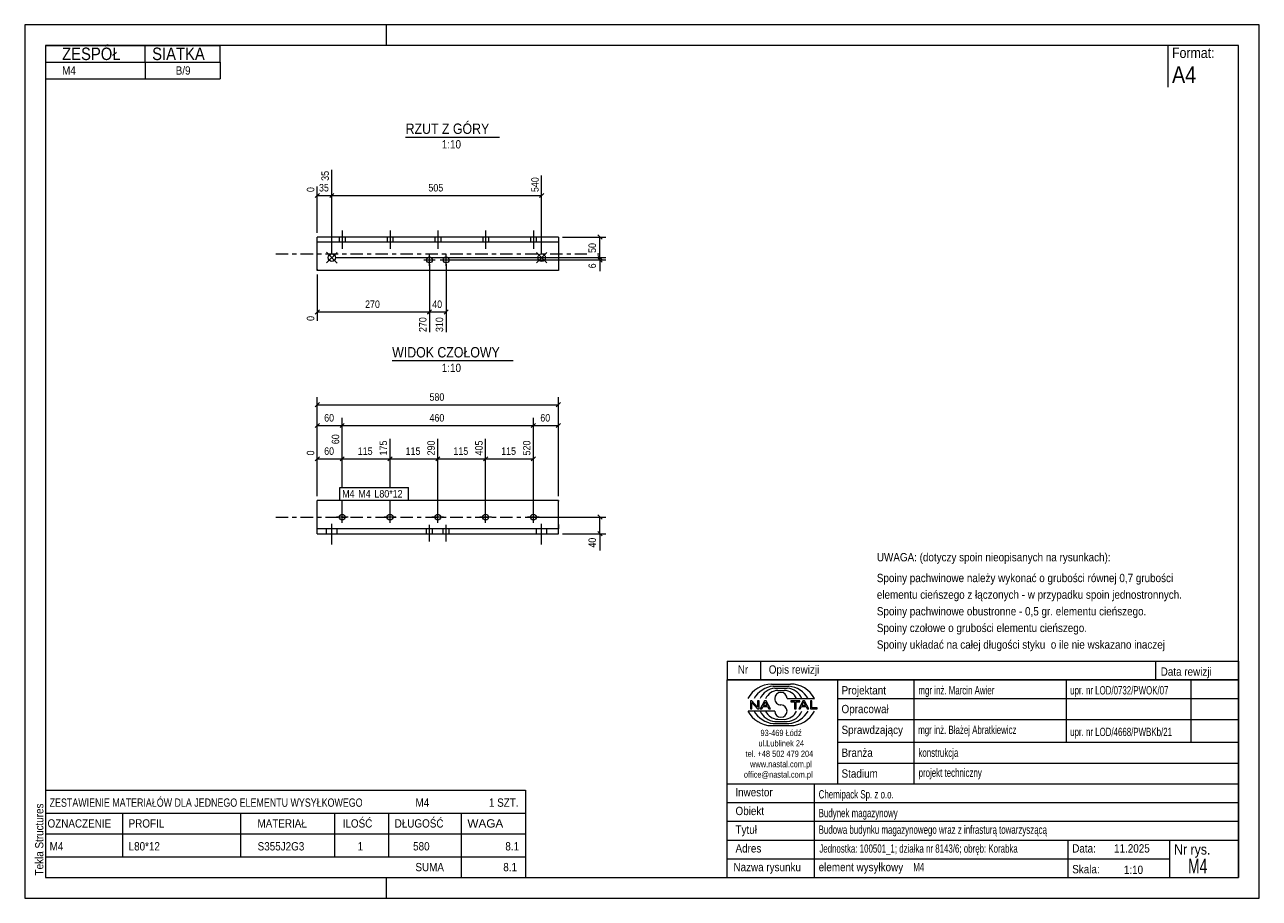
# Model space of a CAD drawing. Header units: millimetres. Extents: x 0 to 297, y 0 to 210.
import ezdxf

# ---------------------------------------------------------------- set-up
doc = ezdxf.new("R2010")
doc.units = ezdxf.units.MM
for name, pattern in [('XKITLINE00', [0]), ('XKITLINE01', [4, 1, -1, 1, -1]), ('XKITLINE03', [6, 3, -1, 1, -1])]:
    doc.linetypes.add(name, pattern=pattern)
for name, color, linetype, lineweight in [('Arkusz rysunku', 3, 'Continuous', 0), ('Element', 2, 'Continuous', 0), ('Inny typ obiektu', 7, 'Continuous', 0), ('Wymiar', 4, 'Continuous', 0), ('Znak elementu', 2, 'Continuous', 0), ('Śruba', 3, 'Continuous', 0)]:
    doc.layers.add(name, color=color, linetype=linetype, lineweight=lineweight)
doc.styles.add('ARIAL', font='ARIAL.TTF')

msp = doc.modelspace()

# ---------------------------------------------------------------- linework, layer by layer
at = {"layer": 'Arkusz rysunku', "linetype": 'XKITLINE00', "lineweight": 0}
for p, q in [((297, 210), (0, 210)), ((0, 210), (0, 0)), ((87, 205), (87, 210)), ((297, 0), (297, 210)), ((292, 205), (5, 205)), ((5, 205), (5, 5)), ((292, 5), (292, 205)), ((5, 5), (292, 5)), ((87, 0), (87, 5)), ((0, 0), (297, 0))]:
    msp.add_line(p, q, dxfattribs=at)
at = {"layer": 'Element', "linetype": 'XKITLINE00', "lineweight": 0}
for p, q in [((70.38, 150.99), (70.38, 158.95)), ((128.38, 158.95), (70.38, 158.95)), ((128.38, 157.75), (70.38, 157.75)), ((128.38, 158.95), (128.38, 150.95)), ((70.38, 150.95), (70.38, 150.99)), ((128.38, 150.95), (70.38, 150.95)), ((70.38, 87.64), (70.38, 95.64)), ((128.38, 95.64), (70.38, 95.64)), ((128.38, 95.61), (128.38, 95.64)), ((128.38, 95.61), (128.38, 95.5)), ((128.38, 87.64), (128.38, 95.5)), ((128.38, 88.84), (70.38, 88.84)), ((70.38, 87.64), (128.38, 87.64))]:
    msp.add_line(p, q, dxfattribs=at)
at = {"layer": 'Element', "linetype": 'XKITLINE03', "lineweight": 0}
for p, q in [((60.38, 154.95), (135.26, 154.95)), ((137.78, 154.95), (138.38, 154.95)), ((60.38, 91.64), (138.38, 91.64))]:
    msp.add_line(p, q, dxfattribs=at)
at = {"layer": 'Element', "linetype": 'XKITLINE01', "lineweight": 0}
for p, q in [((70.38, 151.26), (70.38, 150.99)), ((128.38, 95.64), (128.38, 95.61)), ((128.38, 89.84), (128.38, 88.34))]:
    msp.add_line(p, q, dxfattribs=at)
at = {"layer": 'Inny typ obiektu', "linetype": 'XKITLINE00', "lineweight": 0}
for p, q in [((5, 205), (47, 205)), ((5, 205), (5, 201)), ((29, 201), (29, 205)), ((47, 201), (47, 205)), ((275, 205), (275, 195)), ((5, 201), (47, 201)), ((5, 201), (5, 197)), ((29, 201), (29, 197)), ((47, 201), (47, 197)), ((5, 197), (47, 197)), ((91.64, 183), (114.24, 183)), ((88.4, 129.26), (117.48, 129.26)), ((169, 57), (169, 52.5)), ((169, 57), (292, 57)), ((177, 57), (177, 52.5)), ((272, 57), (272, 52.5)), ((292, 57), (292, 52.5)), ((292, 52.5), (169, 52.5)), ((169, 5), (169, 52.5)), ((169, 52.5), (292, 52.5)), ((179.62, 51.49), (184.23, 51.5)), ((180.07, 50.99), (183.86, 51)), ((180.46, 50.49), (183.45, 50.49)), ((195.5, 52.5), (195.5, 27.5)), ((214, 27.5), (214, 52.5)), ((250.5, 52.5), (250.5, 37.5)), ((280.5, 52.5), (280.5, 37.5)), ((292, 52.5), (292, 5)), ((181.2, 49.98), (182.73, 49.99)), ((183.42, 47.99), (189.98, 47.99)), ((195.5, 48), (292, 48)), ((180.43, 45.01), (174, 45.01)), ((174.93, 47.44), (174.57, 47.44)), ((174.57, 47.44), (174.57, 45.56)), ((174.57, 45.56), (174.9, 45.56)), ((174.9, 47.04), (176.29, 45.56)), ((174.9, 45.56), (174.9, 47.04)), ((176.31, 45.96), (174.93, 47.44)), ((176.29, 45.56), (176.65, 45.56)), ((176.65, 47.44), (176.31, 47.44)), ((176.31, 47.44), (176.31, 45.96)), ((176.65, 45.56), (176.65, 47.44)), ((177.96, 47.44), (176.94, 45.56)), ((176.94, 45.56), (177.31, 45.56)), ((177.31, 45.56), (177.61, 46.13)), ((177.61, 46.13), (178.71, 46.13)), ((177.71, 46.33), (178.14, 47.24)), ((178.6, 46.33), (177.71, 46.33)), ((178.33, 47.44), (177.96, 47.44)), ((178.14, 47.24), (178.6, 46.33)), ((179.41, 45.56), (178.33, 47.44)), ((178.71, 46.13), (179.02, 45.56)), ((179.02, 45.56), (179.41, 45.56)), ((186.43, 47.44), (184.34, 47.44)), ((184.34, 47.44), (184.34, 47.22)), ((184.34, 47.22), (185.21, 47.22)), ((185.21, 47.22), (185.21, 45.56)), ((185.21, 45.56), (185.56, 45.56)), ((185.56, 45.56), (185.56, 47.22)), ((185.56, 47.22), (186.43, 47.22)), ((187.21, 47.44), (186.2, 45.56)), ((186.2, 45.56), (186.57, 45.56)), ((186.43, 47.22), (186.43, 47.44)), ((186.57, 45.56), (186.86, 46.13)), ((186.86, 46.13), (187.96, 46.13)), ((186.96, 46.33), (187.39, 47.24)), ((187.86, 46.33), (186.96, 46.33)), ((187.59, 47.44), (187.21, 47.44)), ((187.4, 47.24), (187.39, 47.24)), ((187.4, 47.24), (187.86, 46.33)), ((188.67, 45.56), (187.59, 47.44)), ((187.96, 46.13), (188.27, 45.56)), ((188.27, 45.56), (188.67, 45.56)), ((189.36, 47.44), (189.01, 47.44)), ((189.01, 47.44), (189.01, 45.56)), ((189.01, 45.56), (190.66, 45.56)), ((189.36, 45.78), (189.36, 47.44)), ((190.66, 45.78), (189.36, 45.78)), ((190.66, 45.56), (190.66, 45.78)), ((180.07, 42.01), (183.86, 42)), ((180.46, 42.51), (183.45, 42.51)), ((181.2, 43.02), (182.73, 43.01)), ((195.5, 43), (292, 43)), ((179.62, 41.51), (184.23, 41.5)), ((195.5, 37.5), (292, 37.5)), ((195.5, 32.5), (292, 32.5)), ((169, 27.5), (292, 27.5)), ((190, 5), (190, 27.5)), ((5, 26), (5, 20.5)), ((5, 26), (120.5, 26)), ((120.5, 26), (120.5, 20.5)), ((169, 23), (292, 23)), ((5, 20.5), (5, 15.5)), ((5, 20.5), (120.5, 20.5)), ((23.5, 20.5), (23.5, 15.5)), ((52, 15.5), (52, 20.5)), ((74.5, 20.5), (74.5, 15.5)), ((87.5, 20.5), (87.5, 15.5)), ((105, 20.5), (105, 15.5)), ((120.5, 20.5), (120.5, 15.5)), ((169, 18.5), (292, 18.5)), ((5, 15.5), (120.5, 15.5)), ((5, 15.5), (5, 10)), ((23.5, 15.5), (23.5, 10)), ((52, 10), (52, 15.5)), ((74.5, 15.5), (74.5, 10)), ((87.5, 15.5), (87.5, 10)), ((105, 15.5), (105, 10)), ((120.5, 15.5), (120.5, 10)), ((169, 14), (292, 14)), ((251, 5), (251, 14)), ((275.5, 5), (275.5, 14)), ((5, 10), (5, 5)), ((5, 10), (120.5, 10)), ((105, 10), (105, 5)), ((120.5, 10), (120.5, 5)), ((169, 9.5), (275.5, 9.5)), ((5, 5), (120.5, 5)), ((169, 5), (292, 5))]:
    msp.add_line(p, q, dxfattribs=at)
for centre, radius, start, end in [((179.72, 45.08), 6.42, 90.8317, 153.0136), ((180.67, 45), 6.02, 95.7347, 150.2266), ((183.22, 46.41), 4.08, 22.7023, 86.7527), ((183.24, 44.98), 6.04, 29.8256, 84.1252), ((184.25, 45.07), 6.43, 27.0191, 90.199), ((180.7, 46.42), 4.07, 93.3428, 157.3393), ((181.33, 46.6), 3.38, 92.229, 155.8008), ((181.92, 47.99), 1.49, 0.0741, 179.9259), ((181.92, 47.99), 1.49, 179.9259, 270), ((182.59, 46.6), 3.39, 24.2351, 87.5913), ((179.72, 47.92), 6.42, 206.9864, 269.1683), ((180.67, 48), 6.02, 209.7734, 264.2653), ((180.7, 46.58), 4.07, 202.6607, 266.6572), ((181.33, 46.4), 3.38, 204.1992, 267.771), ((181.92, 45.01), 1.49, 180.0741, 359.9259), ((181.92, 45), 1.49, 0.0741, 90), ((182.59, 46.4), 3.39, 272.4087, 335.7649), ((183.22, 46.59), 4.08, 273.2473, 337.2977), ((183.24, 48.02), 6.04, 275.8748, 330.1744), ((184.25, 47.93), 6.43, 269.801, 332.9809)]:
    msp.add_arc(centre, radius, start, end, dxfattribs=at)
at = {"layer": 'Wymiar', "linetype": 'XKITLINE00', "lineweight": 0}
for p, q in [((73.89, 155), (73.89, 175.14)), ((73.89, 155), (73.89, 175.14)), ((124.36, 155), (124.36, 173.78)), ((70.89, 169.46), (69.87, 168.44)), ((70.38, 159.95), (70.38, 171.1)), ((74.4, 169.46), (73.38, 168.44)), ((74.4, 169.46), (73.38, 168.44)), ((124.87, 169.46), (123.85, 168.44)), ((70.38, 168.95), (73.89, 168.95)), ((73.89, 168.95), (124.36, 168.95)), ((129.38, 158.95), (139.82, 158.95)), ((137.87, 159.46), (138.89, 158.44)), ((138.38, 154), (138.38, 158.95)), ((137.87, 154.51), (138.89, 153.49)), ((137.87, 154.51), (138.89, 153.49)), ((74.89, 154), (139.82, 154)), ((74.89, 154), (139.82, 154)), ((97.38, 152.45), (97.38, 136.12)), ((97.38, 152.45), (97.38, 136.12)), ((101.38, 152.45), (101.38, 136.12)), ((102.38, 153.45), (139.82, 153.45)), ((137.87, 153.96), (138.89, 152.94)), ((138.38, 153.45), (138.38, 154)), ((138.38, 153.45), (138.38, 150.76)), ((138.38, 153.45), (138.38, 150.76)), ((70.38, 149.95), (70.38, 138.79)), ((70.89, 141.46), (69.87, 140.44)), ((70.38, 140.95), (97.38, 140.95)), ((97.89, 141.46), (96.87, 140.44)), ((97.89, 141.46), (96.92, 140.49)), ((97.38, 140.95), (101.38, 140.95)), ((101.89, 141.46), (100.87, 140.44)), ((70.89, 119.15), (69.87, 118.14)), ((70.38, 96.64), (70.38, 120.5)), ((128.89, 119.15), (127.87, 118.14)), ((128.38, 96.64), (128.38, 120.5)), ((70.38, 118.64), (128.38, 118.64)), ((70.89, 114.15), (69.87, 113.14)), ((70.38, 96.64), (70.38, 115.5)), ((70.38, 113.64), (76.38, 113.64)), ((76.89, 114.15), (75.87, 113.14)), ((76.89, 114.15), (75.87, 113.14)), ((76.38, 98.74), (76.38, 115.5)), ((76.38, 98.74), (76.38, 115.5)), ((76.38, 113.64), (122.38, 113.64)), ((122.89, 114.15), (121.87, 113.14)), ((122.89, 114.15), (121.87, 113.14)), ((122.38, 92.64), (122.38, 115.5)), ((122.38, 92.64), (122.38, 115.5)), ((122.38, 113.64), (128.38, 113.64)), ((128.89, 114.15), (127.87, 113.14)), ((128.38, 96.64), (128.38, 115.5)), ((76.38, 98.74), (76.38, 111.83)), ((76.38, 98.74), (76.38, 111.83)), ((87.88, 98.74), (87.88, 110.47)), ((87.88, 98.74), (87.88, 110.47)), ((99.38, 92.64), (99.38, 110.47)), ((99.38, 92.64), (99.38, 110.47)), ((110.88, 92.64), (110.88, 110.47)), ((110.88, 92.64), (110.88, 110.47)), ((122.38, 92.64), (122.38, 110.47)), ((70.38, 96.64), (70.38, 107.8)), ((70.89, 106.15), (69.87, 105.14)), ((70.38, 105.64), (76.38, 105.64)), ((76.89, 106.15), (75.87, 105.14)), ((76.89, 106.15), (75.87, 105.14)), ((76.38, 105.64), (87.88, 105.64)), ((88.39, 106.15), (87.37, 105.14)), ((88.39, 106.15), (87.37, 105.14)), ((87.88, 105.64), (99.38, 105.64)), ((99.89, 106.15), (98.87, 105.14)), ((99.89, 106.15), (98.87, 105.14)), ((99.38, 105.64), (110.88, 105.64)), ((111.39, 106.15), (110.37, 105.14)), ((111.39, 106.15), (110.37, 105.14)), ((110.88, 105.64), (122.38, 105.64)), ((122.89, 106.15), (121.87, 105.14)), ((76.38, 92.64), (76.38, 95.74)), ((76.38, 92.64), (76.38, 95.74)), ((76.38, 92.64), (76.38, 95.74)), ((76.38, 92.64), (76.38, 95.74)), ((87.88, 92.64), (87.88, 95.74)), ((87.88, 92.64), (87.88, 95.74)), ((137.87, 92.15), (138.89, 91.14)), ((123.38, 91.64), (139.82, 91.64)), ((138.38, 87.64), (138.38, 91.64)), ((129.38, 87.64), (139.82, 87.64)), ((137.87, 88.15), (138.89, 87.14)), ((138.38, 87.64), (138.38, 83.62)), ((138.38, 87.64), (138.38, 83.62))]:
    msp.add_line(p, q, dxfattribs=at)
at = {"layer": 'Znak elementu', "linetype": 'XKITLINE00', "lineweight": 0}
for p, q in [((75.78, 98.74), (92.34, 98.74)), ((75.78, 95.74), (75.78, 98.74)), ((92.34, 95.74), (92.34, 98.74)), ((75.78, 95.74), (92.34, 95.74))]:
    msp.add_line(p, q, dxfattribs=at)
at = {"layer": 'Śruba', "linetype": 'XKITLINE00', "lineweight": 0}
for p, q in [((76.38, 160.55), (76.38, 156.15)), ((87.88, 160.55), (87.88, 156.15)), ((99.38, 160.55), (99.38, 156.15)), ((110.88, 160.55), (110.88, 156.15)), ((122.38, 160.55), (122.38, 156.15)), ((75.68, 158.95), (75.68, 157.75)), ((77.08, 158.95), (77.08, 157.75)), ((87.18, 158.95), (87.18, 157.75)), ((88.58, 158.95), (88.58, 157.75)), ((98.68, 158.95), (98.68, 157.75)), ((100.08, 158.95), (100.08, 157.75)), ((110.18, 158.95), (110.18, 157.75)), ((111.58, 158.95), (111.58, 157.75)), ((121.68, 158.95), (121.68, 157.75)), ((123.08, 158.95), (123.08, 157.75)), ((72.6, 152.74), (75.17, 155.26)), ((72.63, 155.29), (75.15, 152.71)), ((97.38, 152.05), (97.38, 154.85)), ((101.38, 152.05), (101.38, 154.85)), ((125.63, 152.73), (123.09, 155.27)), ((123.09, 152.73), (125.63, 155.27)), ((95.98, 153.45), (98.78, 153.45)), ((99.98, 153.45), (102.78, 153.45)), ((76.38, 90.24), (76.38, 93.04)), ((87.88, 90.24), (87.88, 93.04)), ((99.38, 90.24), (99.38, 93.04)), ((110.88, 90.24), (110.88, 93.04)), ((122.38, 90.24), (122.38, 93.04)), ((73.89, 85.04), (73.89, 90.04)), ((77.78, 91.64), (74.98, 91.64)), ((89.28, 91.64), (86.48, 91.64)), ((97.38, 85.74), (97.38, 89.74)), ((100.78, 91.64), (97.98, 91.64)), ((101.38, 85.74), (101.38, 89.74)), ((112.28, 91.64), (109.48, 91.64)), ((123.78, 91.64), (120.98, 91.64)), ((124.36, 85.04), (124.36, 90.04)), ((72.61, 87.64), (72.61, 88.84)), ((75.16, 87.64), (75.16, 88.84)), ((96.68, 87.64), (96.68, 88.84)), ((98.08, 87.64), (98.08, 88.84)), ((100.68, 87.64), (100.68, 88.84)), ((102.08, 87.64), (102.08, 88.84)), ((123.09, 87.64), (123.09, 88.84)), ((125.63, 87.64), (125.63, 88.84))]:
    msp.add_line(p, q, dxfattribs=at)
for centre, radius in [((73.89, 154), 0.9), ((124.36, 154), 0.9), ((97.38, 153.45), 0.7), ((101.38, 153.45), 0.7), ((76.38, 91.64), 0.7), ((87.88, 91.64), 0.7), ((99.38, 91.64), 0.7), ((110.88, 91.64), 0.7), ((122.38, 91.64), 0.7)]:
    msp.add_circle(centre, radius, dxfattribs=at)

# ---------------------------------------------------------------- texts
at = {"layer": 'Arkusz rysunku', "style": 'ARIAL', "width": 0.85}
msp.add_text('Tekla Structures', height=2, rotation=90, dxfattribs=at).set_placement((4.5, 5.5))
at = {"layer": 'Inny typ obiektu', "style": 'ARIAL'}
for s, height, width, p in [('ZESPÓŁ', 3, 0.85, (9, 201.5)), ('SIATKA', 3, 0.85, (30.66, 201.5)), ('Format:', 2.5, 0.85, (276, 202)), ('M4', 2, 0.85, (9, 198)), ('B/9', 2, 0.85, (36.33, 198)), ('A4', 4, 0.85, (276, 196)), ('RZUT Z GÓRY', 2.5, 0.85, (91.64, 183.75)), ('1:10', 2, 0.85, (100.34, 180.25)), ('WIDOK CZOŁOWY', 2.5, 0.85, (88.4, 130.01)), ('1:10', 2, 0.85, (100.34, 126.51)), ('UWAGA: (dotyczy spoin nieopisanych na rysunkach):', 2, 0.85, (205, 81)), ('Spoiny pachwinowe należy wykonać o grubości równej 0,7 grubości', 2, 0.85, (205, 76)), ('elementu cieńszego z łączonych - w przypadku spoin jednostronnych.', 2, 0.85, (205, 72)), ('Spoiny pachwinowe obustronne - 0,5 gr. elementu cieńszego.', 2, 0.85, (205, 68)), ('Spoiny czołowe o grubości elementu cieńszego.', 2, 0.85, (205, 64)), ('Spoiny układać na całej długości styku  o ile nie wskazano inaczej', 2, 0.85, (205, 60)), ('Nr', 2, 0.85, (171.54, 54)), ('Opis rewizji', 2, 0.85, (179, 54)), ('Data rewizji', 2, 0.85, (273.28, 53.5)), ('Projektant', 2, 0.85, (196.5, 49)), ('mgr inż. Marcin Awier', 2, 0.68, (215, 49)), ('upr. nr LOD/0732/PWOK/07', 2, 0.68, (251.5, 49)), ('Opracował', 2, 0.85, (196.5, 44.5)), ('Sprawdzający', 2, 0.85, (196.5, 39.5)), ('mgr inż. Błażej Abratkiewicz', 2, 0.68, (214.94, 39.5)), ('93-469 Łódź', 1.5, 0.85, (177, 39)), ('upr. nr LOD/4668/PWBKb/21', 2, 0.68, (251.5, 39)), ('ul.Lublinek 24', 1.5, 0.85, (176.5, 36.5)), ('Branża', 2, 0.85, (196.5, 34)), ('konstrukcja', 2, 0.68, (215, 34)), ('tel. +48 502 479 204', 1.5, 0.85, (173.41, 34)), ('www.nastal.com.pl', 1.5, 0.85, (174.5, 31.5)), ('office@nastal.com.pl', 1.5, 0.85, (173, 29)), ('Stadium', 2, 0.85, (196.5, 29)), ('projekt techniczny', 2, 0.68, (215.04, 29.19)), ('ZESTAWIENIE MATERIAŁÓW DLA JEDNEGO ELEMENTU WYSYŁKOWEGO', 2, 0.765, (6, 22)), ('M4', 2, 0.85, (94, 22)), ('1', 2, 0.85, (111.69, 22)), (' SZT.', 2, 0.85, (113, 22)), ('Inwestor', 2, 0.85, (170.96, 24.5)), ('Chemipack Sp. z o.o.', 2, 0.68, (191, 24)), ('Obiekt', 2, 0.85, (171, 20)), ('Budynek magazynowy', 2, 0.68, (191, 19.5)), ('OZNACZENIE', 2, 0.85, (5.5, 17)), ('PROFIL', 2, 0.85, (25, 17)), ('MATERIAŁ', 2, 0.85, (56, 17)), ('ILOŚĆ', 2, 0.85, (76.5, 17)), ('DŁUGOŚĆ', 2, 0.85, (89, 17)), ('WAGA', 2, 1.008832, (106.5, 17)), ('Tytuł', 2, 0.85, (171, 15.5)), ('Budowa budynku magazynowego wraz z infrasturą towarzyszącą', 2, 0.68, (191, 15.5)), ('M4', 2, 0.85, (6, 11.5)), ('L80*12', 2, 0.85, (25, 11.5)), ('S355J2G3', 2, 0.85, (56.04, 11.5)), ('1', 2, 0.85, (80.09, 11.5)), ('580', 2, 0.85, (93.44, 11.5)), ('8.1', 2, 0.85, (115.63, 11.5)), ('Adres', 2, 0.85, (171, 11)), ('Jednostka: 100501_1; działka nr 8143/6; obręb: Korabka', 2, 0.68, (191.16, 10.96)), ('Data:', 2, 0.85, (252, 11)), ('11.2025', 2, 0.85, (262.06, 11)), ('Nr rys.', 2.5, 0.85, (276.5, 10.5)), ('M4', 3.5, 0.68, (279.87, 6)), ('SUMA', 2, 0.85, (94, 6.5)), ('8.1', 2, 0.85, (115.13, 6.5)), ('Nazwa rysunku', 2, 0.85, (170.5, 6.5)), ('element wysyłkowy', 2, 0.85, (191, 6.5)), ('M4', 2, 0.68, (213.75, 6.5)), ('Skala:', 2, 0.85, (252, 6)), ('1:10', 2, 0.85, (264.42, 5.85))]:
    msp.add_text(s, height=height, dxfattribs=dict(at, width=width)).set_placement(p)
at = {"layer": 'Wymiar', "style": 'ARIAL', "width": 0.85}
for s, p in [('35', (73.17, 172.47)), ('540', (123.64, 169.77)), ('0', (69.66, 169.77)), ('50', (137.42, 155.14)), ('6', (137.42, 151.44)), ('0', (69.66, 138.79)), ('270', (96.66, 136.12)), ('310', (100.66, 136.12)), ('60', (75.66, 109.16)), ('0', (69.66, 106.46)), ('175', (87.16, 106.46)), ('290', (98.66, 106.46)), ('405', (110.16, 106.46)), ('520', (121.66, 106.46)), ('40', (137.42, 84.3))]:
    msp.add_text(s, height=1.8, rotation=90.0002, dxfattribs=at).set_placement(p)
for s, p in [('35', (70.8, 169.91)), ('505', (97.12, 169.91)), ('270', (81.88, 141.91)), ('40', (98.04, 141.91)), ('580', (97.38, 119.6)), ('60', (72.04, 114.6)), ('460', (97.38, 114.6)), ('60', (124.04, 114.6)), ('60', (72.04, 106.6)), ('115', (80.13, 106.6)), ('115', (91.63, 106.6)), ('115', (103.13, 106.6)), ('115', (114.63, 106.6))]:
    msp.add_text(s, height=1.8, dxfattribs=at).set_placement(p)
at = {"layer": 'Znak elementu', "style": 'ARIAL', "width": 0.85}
for s, p in [('M4', (76.38, 96.34)), ('M4', (80.25, 96.34)), ('L80*12', (84.13, 96.34))]:
    msp.add_text(s, height=1.8, dxfattribs=at).set_placement(p)

doc.saveas('drawing.dxf')
